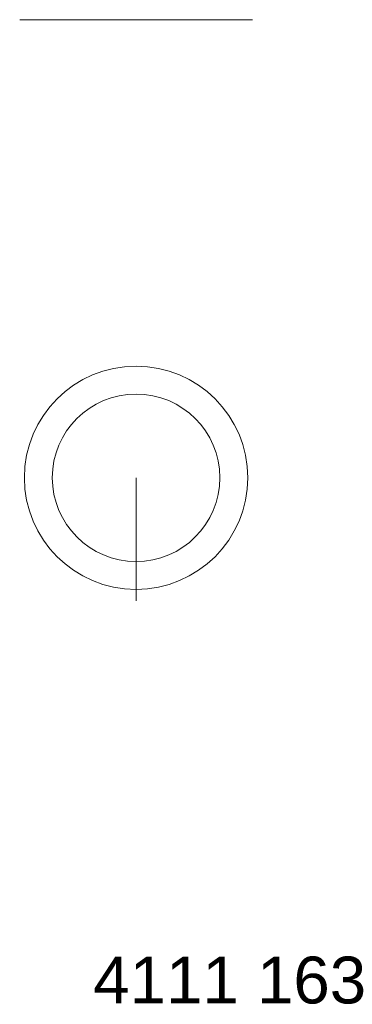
# Model space of a CAD drawing. Header units: millimetres. Extents: x -1015 to -979, y 480 to 586.
import ezdxf

# ---------------------------------------------------------------- set-up
doc = ezdxf.new("R2010")
doc.units = ezdxf.units.MM
doc.header["$LTSCALE"] = 254
doc.layers.get('0').update_dxf_attribs({"lineweight": 5})
doc.layers.add('Keine', color=7, linetype='Continuous', lineweight=5)
doc.styles.add('Arial', font='Arial')

msp = doc.modelspace()

# ---------------------------------------------------------------- linework, layer by layer
at = {"color": 7}
for points in [[(-1002.45, 523.54, -1196.08), (-1002.45, 536.79, -1196.08)], [(-1002.45, 523.54, -1208.58), (-1002.45, 523.54, -1196.08)]]:
    msp.add_polyline3d(points, dxfattribs=at)
at = {"color": 7, "extrusion": (0, -1, 0)}
msp.add_circle((-1002.45, -1208.58, -586.04), 12.5, dxfattribs=at)
at = {"color": 7, "extrusion": (0, 0, -1)}
for centre, radius in [((1002.45, 536.79, 1111.08), 12), ((1002.45, 536.79, 1216.08), 9)]:
    msp.add_circle(centre, radius, dxfattribs=at)

# ---------------------------------------------------------------- texts
at = {"layer": 'Keine', "insert": (-1007.06, 485.3), "char_height": 5.034, "width": 30.1115, "attachment_point": 1, "line_spacing_factor": 0.970891, "style": 'Arial'}
msp.add_mtext('4111 163', dxfattribs=at)

doc.saveas('drawing.dxf')
